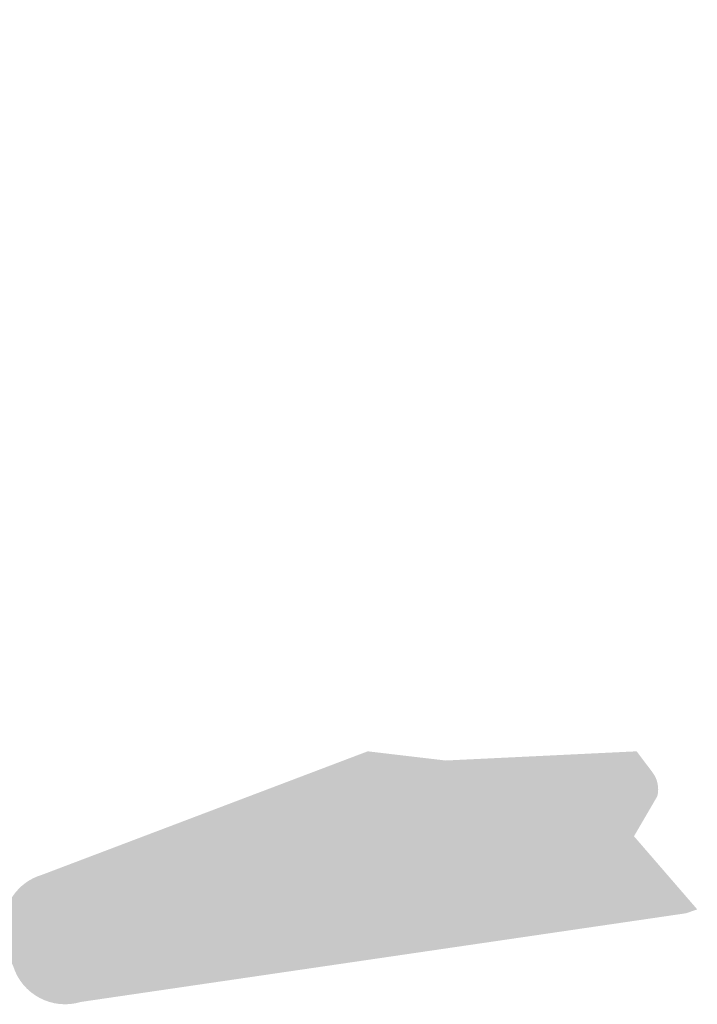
# Model space of a CAD drawing. Header units: feet. Extents: x 1609737 to 1611449, y 574802 to 575794.
# Tile 253 of 256: x 1610292 to 1610376, y 575602 to 575725. Entities that reach past the tile are written whole.
import ezdxf

# ---------------------------------------------------------------- set-up
doc = ezdxf.new("R2010")
doc.units = ezdxf.units.FT
doc.header["$MEASUREMENT"] = 0
doc.layers.add('C-HTCH', color=7, linetype='Continuous')

msp = doc.modelspace()

# ---------------------------------------------------------------- hatches: boundary and pattern name
at = {"layer": 'C-HTCH', "linetype": 'Continuous'}
h = msp.add_hatch(dxfattribs=at)
h.set_pattern_fill('QUARTZ 04', color=256, scale=0.5, pattern_type=2)
h.set_pattern_definition([(0, (1616346.148, 576530.018), (10, 10), [1.5, -4, 1.5, -3]), (0, (1616349.648, 576531.018), (10, 10), [1.5, -8.5]), (90, (1616350.148, 576534.018), (-10, 10), [1.5, -2, 1.5, -5]), (90, (1616346.148, 576536.018), (-10, 10), [1.5, -8.5]), (45, (1616350.148, 576534.018), (0, 10), [1.5, -6.985281, 1.5, -4.156854]), (135, (1616351.148, 576531.018), (-10, 0), [1.5, -5.571068, 1.5, -5.571068]), (225, (1616350.148, 576539.018), (-1e-15, -10), [1.5, -12.642136]), (225, (1616353.148, 576530.018), (-1e-15, -10), [1.5, -12.642136]), (26.56505, (1616352.1483, 576533.018), (10, 4e-09), [1.5, -20.86068]), (63.43495, (1616353.1483, 576535.018), (4e-09, 10), [1.5, -20.86068]), (116.56505, (1616353.1483, 576535.018), (-4e-09, 10), [1.5, -20.86068]), (153.43495, (1616348.1483, 576534.018), (-10, 4e-09), [1.5, -20.86068]), (206.56505, (1616348.1483, 576534.018), (-10, -4e-09), [1.5, -20.86068]), (243.43495, (1616345.1483, 576534.018), (-4e-09, -10), [1.5, -20.86068]), (296.56505, (1616345.1483, 576534.018), (4e-09, -10), [1.5, -20.86068]), (333.43495, (1616352.1483, 576533.018), (10, -4e-09), [1.5, -20.86068])])
edge = h.paths.add_edge_path()
edge.add_line((1610376.38, 575614.13), (1610368.53, 575623.21))
edge.add_line((1610368.53, 575623.21), (1610371.43, 575628.19))
edge.add_arc((1610368.02, 575629.03), 3.51, 346.2099, 398.1343)
edge.add_line((1610370.78, 575631.2), (1610368.86, 575633.75))
edge.add_line((1610368.86, 575633.75), (1610345.17, 575632.61))
edge.add_line((1610345.17, 575632.61), (1610335.5, 575633.75))
edge.add_line((1610335.5, 575633.75), (1610295.13, 575618.44))
edge.add_arc((1610296.97, 575612.06), 6.64, 106.098, 186.6528)
edge.add_arc((1610299.73, 575611.61), 9.36, 181.9733, 208.4654)
edge.add_arc((1610297.97, 575609.12), 6.76, 196.9576, 286.7957)
edge.add_line((1610299.92, 575602.65), (1610374.96, 575613.65))
edge.add_line((1610374.96, 575613.65), (1610376.38, 575614.13))
h.paths.add_polyline_path([(1610198.81, 575707.93), (1610197.27, 575710.65), (1610201.94, 575717.98), (1610202.42, 575719.22), (1610202.41, 575720.55), (1610201.9, 575721.78), (1610200, 575724.34), (1610183.97, 575723.56), (1610178.29, 575723.28), (1610168.78, 575724.54), (1610126.27, 575709.03), (1610124.37, 575708.11), (1610122.85, 575706.64), (1610121.86, 575704.78), (1610121.49, 575702.7), (1610121.78, 575700.61), (1610122.1, 575699.14), (1610122.65, 575697.74), (1610123.57, 575695.84), (1610125.03, 575694.31), (1610126.89, 575693.32), (1610128.97, 575692.95), (1610131.07, 575693.24)])

doc.saveas('drawing.dxf')
